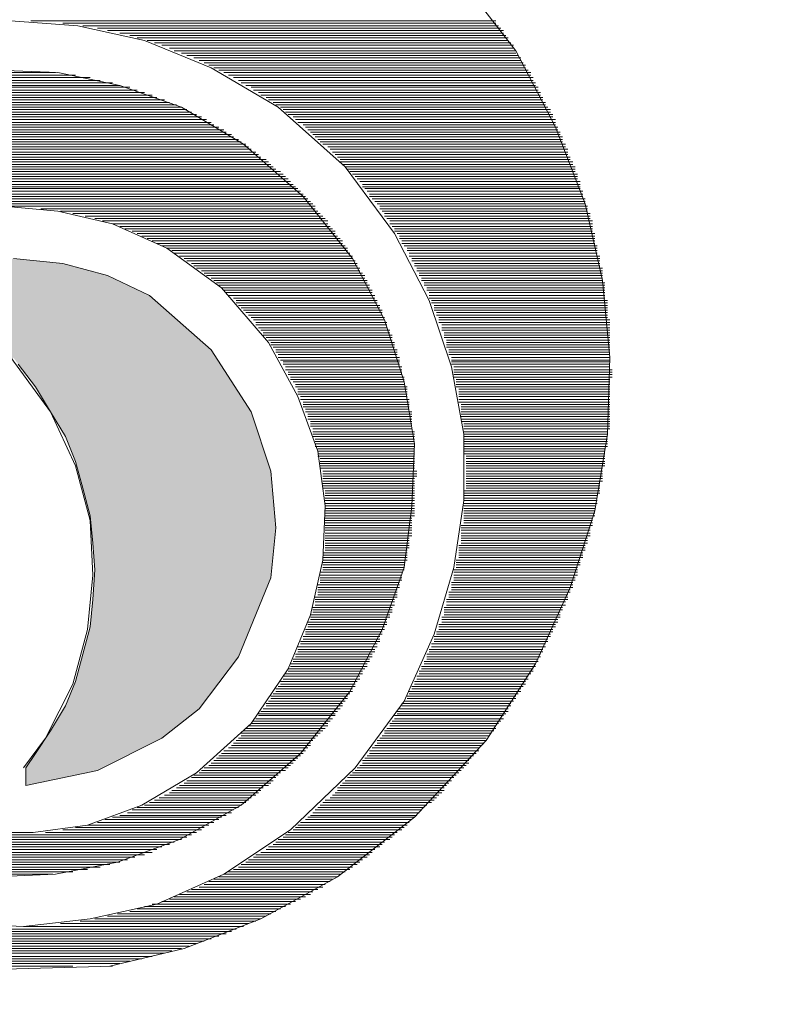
# Model space of a CAD drawing. Header units: centimetres. Extents: x 22052 to 56535, y 76485 to 78519.
# Tile 105 of 235: x 38333 to 38333.885, y 77316.872 to 77318.005. Entities that reach past the tile are written whole.
import ezdxf

# ---------------------------------------------------------------- set-up
doc = ezdxf.new("R2010")
doc.units = ezdxf.units.CM
doc.layers.add('$_urządzenia', color=250, linetype='Continuous')

# ---------------------------------------------------------------- blocks, each defined once
blk = doc.blocks.new('A$C46FA06C3')
at = {"layer": '$_urządzenia'}
blk.add_hatch(color=256, dxfattribs=at).paths.add_polyline_path([(1611.926, 640.8641), (1612.242, 640.714), (1612.7036, 640.3093), (1613.0015, 639.8454), (1613.1493, 639.3998), (1613.1856, 638.9768), (1613.1493, 638.6039), (1612.9082, 638.0128), (1612.6126, 637.6217), (1612.3352, 637.4034), (1611.8532, 637.1624), (1611.3166, 637.0487), (1611.3166, 637.1806), (1611.3894, 637.2897), (1611.5008, 637.458), (1611.594, 637.6444), (1611.6872, 637.8263), (1611.7418, 638.031), (1611.7986, 638.2356), (1611.8168, 638.4402), (1611.835, 638.6631), (1611.8168, 638.8632), (1611.7986, 639.0678), (1611.7418, 639.2724), (1611.6872, 639.4725), (1611.594, 639.659), (1611.5008, 639.8454), (1611.3894, 640.0319), (1611.262, 640.2001), (1611.2052, 640.2501), (1611.1688, 640.2001), (1611.0392, 640.0319), (1610.9278, 639.8454), (1610.8164, 639.659), (1610.7413, 639.4725), (1610.6868, 639.2724), (1610.6322, 639.0678), (1610.6117, 638.8632), (1610.5958, 638.6631), (1610.6117, 638.4402), (1610.6322, 638.2356), (1610.6868, 638.031), (1610.7413, 637.8263), (1610.8164, 637.6444), (1610.9278, 637.458), (1611.0392, 637.2897), (1611.112, 637.1806), (1611.112, 637.0487), (1610.5754, 637.1624), (1610.0956, 637.4034), (1609.8159, 637.6217), (1609.5203, 638.0128), (1609.2793, 638.6039), (1609.2429, 638.9768), (1609.2793, 639.3998), (1609.4271, 639.8454), (1609.725, 640.3093), (1610.1865, 640.714), (1610.5026, 640.8641), (1610.8346, 640.955), (1611.2052, 640.9914), (1611.594, 640.955)])
at = {"layer": '$_urządzenia', "lineweight": 15}
for points in [[(1607.8923, 643.1242), (1607.4467, 642.5467), (1607.1511, 641.9737), (1606.9282, 641.4007), (1606.7986, 640.8277), (1606.7441, 640.2501), (1606.7622, 639.6772), (1606.8555, 639.1042), (1607.0396, 638.5312), (1607.2989, 637.9582), (1607.6695, 637.3852), (1608.2061, 636.8122), (1608.7814, 636.3666), (1609.3543, 636.0528), (1609.9273, 635.83), (1610.4844, 635.6981)], [(1610.6868, 642.7331), (1607.5763, 642.7331)], [(1611.0756, 642.7695), (1607.5967, 642.7695)], [(1610.8346, 642.7513), (1607.5967, 642.7513)], [(1611.2234, 642.7695), (1610.7231, 642.7331), (1610.2252, 642.624), (1609.725, 642.4193), (1609.2247, 642.1237), (1608.7245, 641.6781), (1608.3539, 641.1778), (1608.0947, 640.6776), (1607.9287, 640.1819), (1607.8355, 639.6772), (1607.8355, 639.1815), (1607.9105, 638.6813), (1608.0583, 638.181), (1608.2811, 637.6808), (1608.6495, 637.1806), (1609.1315, 636.7167), (1609.6317, 636.3847), (1610.132, 636.1619), (1610.6322, 636.0528), (1611.1302, 635.9937), (1611.6304, 636.0164)], [(1610.3343, 642.6603), (1607.5217, 642.6603)], [(1610.5026, 642.6967), (1607.5399, 642.6967)], [(1610.4094, 642.6785), (1607.5399, 642.6785)], [(1610.5754, 642.7149), (1607.5581, 642.7149)], [(1610.0956, 642.5876), (1607.4648, 642.5876)], [(1610.1502, 642.6058), (1607.4853, 642.6058)], [(1610.2798, 642.6421), (1607.5035, 642.6421)], [(1610.2047, 642.624), (1607.5035, 642.624)], [(1609.9091, 642.5103), (1607.4285, 642.5103)], [(1610.0024, 642.5467), (1607.4467, 642.5467)], [(1609.9478, 642.5285), (1607.4467, 642.5285)], [(1610.0387, 642.5648), (1607.4648, 642.5648)], [(1609.7432, 642.4375), (1607.3739, 642.4375)], [(1609.7795, 642.4557), (1607.3921, 642.4557)], [(1609.8546, 642.4921), (1607.4103, 642.4921)], [(1609.8159, 642.4739), (1607.4103, 642.4739)], [(1609.6317, 642.3829), (1607.3352, 642.3829)], [(1609.5954, 642.3647), (1607.3352, 642.3647)], [(1609.6681, 642.4011), (1607.3557, 642.4011)], [(1609.7068, 642.4193), (1607.3739, 642.4193)], [(1611.3348, 642.4011), (1610.8732, 642.3829), (1610.4094, 642.2874), (1609.9478, 642.1237), (1609.4839, 641.8463), (1609.0383, 641.4552), (1608.6699, 640.9914), (1608.4289, 640.5321), (1608.2811, 640.0682), (1608.2061, 639.6044), (1608.2243, 639.1406), (1608.2811, 638.6813), (1608.4471, 638.2174), (1608.6881, 637.7536), (1609.0588, 637.2897), (1609.5021, 636.9032), (1609.9637, 636.644), (1610.4276, 636.4757), (1610.8914, 636.3847), (1611.353, 636.3666)], [(1610.7413, 642.3647), (1611.6872, 642.3647)], [(1611.5394, 642.3829), (1610.8914, 642.3829)], [(1609.5021, 642.3056), (1607.2989, 642.3056)], [(1609.4658, 642.2874), (1607.2989, 642.2874)], [(1609.559, 642.3466), (1607.317, 642.3466)], [(1609.5203, 642.3238), (1607.317, 642.3238)], [(1610.4094, 642.2874), (1612.0192, 642.2874)], [(1611.9646, 642.3056), (1610.4639, 642.3056)], [(1610.5572, 642.3238), (1611.8714, 642.3238)], [(1611.7986, 642.3466), (1610.6322, 642.3466)], [(1609.3725, 642.2329), (1607.2625, 642.2329)], [(1609.3543, 642.2147), (1607.2625, 642.2147)], [(1609.4271, 642.2738), (1607.2807, 642.2738)], [(1609.4089, 642.2511), (1607.2807, 642.2511)], [(1610.1683, 642.2147), (1612.2602, 642.2147)], [(1612.2056, 642.2329), (1610.2252, 642.2329)], [(1610.2798, 642.2511), (1612.1488, 642.2511)], [(1612.076, 642.2738), (1610.3343, 642.2738)], [(1609.2611, 642.1601), (1607.2238, 642.1601)], [(1609.2429, 642.1419), (1607.2238, 642.1419)], [(1609.3157, 642.1965), (1607.2443, 642.1965)], [(1609.2975, 642.1783), (1607.2443, 642.1783)], [(1609.9842, 642.1419), (1612.4262, 642.1419)], [(1612.3898, 642.1601), (1610.0387, 642.1601)], [(1610.0751, 642.1783), (1612.3534, 642.1783)], [(1612.2989, 642.1965), (1610.132, 642.1965)], [(1609.1497, 642.0692), (1607.1693, 642.0692)], [(1609.1884, 642.1055), (1607.1874, 642.1055)], [(1609.1702, 642.0874), (1607.1874, 642.0874)], [(1609.2065, 642.1237), (1607.2079, 642.1237)], [(1609.8364, 642.0692), (1612.5945, 642.0692)], [(1612.5558, 642.0874), (1609.8728, 642.0874)], [(1609.9091, 642.1055), (1612.5194, 642.1055)], [(1612.483, 642.1237), (1609.9478, 642.1237)], [(1609.0951, 642.0328), (1607.1511, 642.0328)], [(1609.0769, 642.01), (1607.1511, 642.01)], [(1609.0383, 641.9919), (1607.1511, 641.9919)], [(1609.1133, 642.051), (1607.1693, 642.051)], [(1609.7068, 641.9919), (1612.7241, 641.9919)], [(1612.7036, 642.01), (1609.725, 642.01)], [(1609.7613, 642.0328), (1612.6672, 642.0328)], [(1612.6308, 642.051), (1609.7977, 642.051)], [(1608.9837, 641.9373), (1607.1147, 641.9373)], [(1608.9655, 641.9191), (1607.1147, 641.9191)], [(1609.0201, 641.9737), (1607.1329, 641.9737)], [(1609.0019, 641.9555), (1607.1329, 641.9555)], [(1609.5749, 641.9191), (1612.8537, 641.9191)], [(1612.815, 641.9373), (1609.6135, 641.9373)], [(1609.6317, 641.9555), (1612.7786, 641.9555)], [(1612.7604, 641.9737), (1609.6681, 641.9737)], [(1608.8905, 641.8463), (1607.076, 641.8463)], [(1608.9473, 641.9009), (1607.0965, 641.9009)], [(1608.9269, 641.8827), (1607.0965, 641.8827)], [(1608.911, 641.8645), (1607.0965, 641.8645)], [(1609.4658, 641.8463), (1612.9628, 641.8463)], [(1612.9264, 641.8645), (1609.5021, 641.8645)], [(1609.5203, 641.8827), (1612.9082, 641.8827)], [(1612.8719, 641.9009), (1609.559, 641.9009)], [(1608.8359, 641.81), (1607.0578, 641.81)], [(1608.8177, 641.7872), (1607.0578, 641.7872)], [(1608.7995, 641.769), (1607.0578, 641.769)], [(1608.8541, 641.8281), (1607.076, 641.8281)], [(1609.3725, 641.769), (1613.056, 641.769)], [(1613.0378, 641.7872), (1609.3907, 641.7872)], [(1609.4271, 641.81), (1613.0015, 641.81)], [(1612.981, 641.8281), (1609.4476, 641.8281)], [(1608.7609, 641.7145), (1607.0215, 641.7145)], [(1608.7427, 641.6963), (1607.0215, 641.6963)], [(1608.7814, 641.7508), (1607.0396, 641.7508)], [(1608.7609, 641.7326), (1607.0396, 641.7326)], [(1609.2793, 641.6963), (1613.1493, 641.6963)], [(1613.1311, 641.7145), (1609.2975, 641.7145)], [(1609.3157, 641.7326), (1613.1129, 641.7326)], [(1613.0742, 641.7508), (1609.3543, 641.7508)], [(1608.6699, 641.6235), (1606.9851, 641.6235)], [(1608.7245, 641.6781), (1607.0033, 641.6781)], [(1608.7063, 641.6599), (1607.0033, 641.6599)], [(1608.6881, 641.6417), (1607.0033, 641.6417)], [(1609.1884, 641.6235), (1613.2425, 641.6235)], [(1613.2038, 641.6417), (1609.2065, 641.6417)], [(1609.2429, 641.6599), (1613.1856, 641.6599)], [(1613.1674, 641.6781), (1609.2611, 641.6781)], [(1608.6131, 641.5689), (1606.9646, 641.5689)], [(1608.5949, 641.5462), (1606.9646, 641.5462)], [(1608.6495, 641.6053), (1606.9851, 641.6053)], [(1608.6336, 641.5871), (1606.9851, 641.5871)], [(1609.1133, 641.5462), (1613.3152, 641.5462)], [(1613.297, 641.5689), (1609.1315, 641.5689)], [(1609.1497, 641.5871), (1613.2789, 641.5871)], [(1613.2607, 641.6053), (1609.1702, 641.6053)], [(1608.5585, 641.4962), (1606.9464, 641.4962)], [(1608.5403, 641.4734), (1606.9464, 641.4734)], [(1608.5949, 641.528), (1606.9646, 641.528)], [(1608.5767, 641.5144), (1606.9646, 641.5144)], [(1609.0383, 641.4734), (1613.3903, 641.4734)], [(1613.3721, 641.4962), (1609.0588, 641.4962)], [(1609.0769, 641.5144), (1613.3516, 641.5144)], [(1613.3357, 641.528), (1609.0951, 641.528)], [(1608.5221, 641.4371), (1606.9282, 641.4371)], [(1608.5017, 641.4189), (1606.9282, 641.4189)], [(1608.4835, 641.4007), (1606.9282, 641.4007)], [(1608.5403, 641.4552), (1606.9464, 641.4552)], [(1608.9655, 641.4007), (1613.463, 641.4007)], [(1613.4448, 641.4189), (1608.9837, 641.4189)], [(1609.0019, 641.4371), (1613.4267, 641.4371)], [(1613.4085, 641.4552), (1609.0201, 641.4552)], [(1608.4289, 641.3279), (1606.8919, 641.3279)], [(1608.4653, 641.3825), (1606.91, 641.3825)], [(1608.4653, 641.3643), (1606.91, 641.3643)], [(1608.4471, 641.3461), (1606.91, 641.3461)], [(1611.2802, 641.3825), (1610.8732, 641.3461), (1610.4639, 641.2506), (1610.0569, 641.0687), (1609.6499, 640.7731), (1609.2975, 640.3638), (1609.0769, 639.9591), (1608.9269, 639.5498), (1608.8723, 639.1406), (1608.8905, 638.7358), (1608.9837, 638.3265), (1609.1497, 637.9218), (1609.4271, 637.5125), (1609.8364, 637.1442), (1610.2434, 636.9032), (1610.6504, 636.7531), (1611.0574, 636.6985), (1611.4644, 636.6985)], [(1610.7618, 641.3279), (1608.911, 641.3279)], [(1610.8528, 641.3461), (1608.9269, 641.3461)], [(1613.463, 641.3825), (1608.9473, 641.3825)], [(1611.0005, 641.3643), (1608.9473, 641.3643)], [(1608.3903, 641.2733), (1606.8737, 641.2733)], [(1608.3903, 641.2506), (1606.8737, 641.2506)], [(1608.4289, 641.3097), (1606.8919, 641.3097)], [(1608.4107, 641.2915), (1606.8919, 641.2915)], [(1610.539, 641.2733), (1608.8541, 641.2733)], [(1610.4639, 641.2506), (1608.8541, 641.2506)], [(1610.5958, 641.2915), (1608.8723, 641.2915)], [(1610.6686, 641.3097), (1608.8905, 641.3097)], [(1608.3357, 641.1778), (1606.8555, 641.1778)], [(1608.3721, 641.2324), (1606.8737, 641.2324)], [(1608.3539, 641.2142), (1606.8737, 641.2142)], [(1608.3539, 641.196), (1606.8737, 641.196)], [(1610.3161, 641.196), (1608.7995, 641.196)], [(1610.2798, 641.1778), (1608.7995, 641.1778)], [(1610.373, 641.2142), (1608.8177, 641.2142)], [(1610.4094, 641.2324), (1608.8359, 641.2324)], [(1608.3175, 641.1597), (1606.8555, 641.1597)], [(1608.3175, 641.1415), (1606.8555, 641.1415)], [(1608.2993, 641.1233), (1606.8555, 641.1233)], [(1608.2993, 641.1051), (1606.8555, 641.1051)], [(1610.1683, 641.1233), (1608.7427, 641.1233)], [(1610.132, 641.1051), (1608.7427, 641.1051)], [(1610.2047, 641.1415), (1608.7609, 641.1415)], [(1610.2434, 641.1597), (1608.7814, 641.1597)], [(1608.2811, 641.0869), (1606.8373, 641.0869)], [(1608.2607, 641.0687), (1606.8373, 641.0687)], [(1608.2607, 641.0505), (1606.8373, 641.0505)], [(1608.2447, 641.0323), (1606.8373, 641.0323)], [(1610.0024, 641.0323), (1608.6881, 641.0323)], [(1610.0569, 641.0687), (1608.7063, 641.0687)], [(1610.0206, 641.0505), (1608.7063, 641.0505)], [(1610.0956, 641.0869), (1608.7245, 641.0869)], [(1608.2447, 641.0096), (1606.8191, 641.0096)], [(1608.2243, 640.9914), (1606.8191, 640.9914)], [(1608.2243, 640.9732), (1606.8191, 640.9732)], [(1608.2061, 640.955), (1606.8191, 640.955)], [(1609.8728, 640.955), (1608.6336, 640.955)], [(1609.9091, 640.9732), (1608.6495, 640.9732)], [(1609.9637, 641.0096), (1608.6699, 641.0096)], [(1609.9273, 640.9914), (1608.6699, 640.9914)], [(1611.1688, 640.2001), (1611.0392, 640.0319), (1610.9278, 639.8454), (1610.8164, 639.659), (1610.7413, 639.4725), (1610.6868, 639.2724), (1610.6322, 639.0678), (1610.6117, 638.8632), (1610.5958, 638.6631), (1610.6117, 638.4402), (1610.6322, 638.2356), (1610.6868, 638.031), (1610.7413, 637.8263), (1610.8164, 637.6444), (1610.9278, 637.458), (1611.0392, 637.2897), (1611.112, 637.1806), (1611.112, 637.0487), (1610.5754, 637.1624), (1610.0956, 637.4034), (1609.8159, 637.6217), (1609.5203, 638.0128), (1609.2793, 638.6039), (1609.2429, 638.9768), (1609.2793, 639.3998), (1609.4271, 639.8454), (1609.725, 640.3093), (1610.1865, 640.714), (1610.5026, 640.8641), (1610.8346, 640.955), (1611.2052, 640.9914)], [(1611.2052, 640.9914), (1610.8346, 640.955), (1610.5026, 640.8641), (1610.1865, 640.714), (1609.725, 640.3093), (1609.4271, 639.8454), (1609.2793, 639.3998), (1609.2429, 638.9768), (1609.2793, 638.6039), (1609.5203, 638.0128), (1609.8159, 637.6217), (1610.0956, 637.4034), (1610.5754, 637.1624), (1611.112, 637.0487)], [(1608.1879, 640.9186), (1606.7986, 640.9186)], [(1608.1879, 640.9004), (1606.7986, 640.9004)], [(1608.1697, 640.8823), (1606.7986, 640.8823)], [(1608.2061, 640.9368), (1606.8191, 640.9368)], [(1609.7795, 640.8823), (1608.5949, 640.8823)], [(1609.8364, 640.9186), (1608.6131, 640.9186)], [(1609.7977, 640.9004), (1608.6131, 640.9004)], [(1609.8546, 640.9368), (1608.6336, 640.9368)], [(1608.1333, 640.8095), (1606.7804, 640.8095)], [(1608.1697, 640.8641), (1606.7986, 640.8641)], [(1608.1515, 640.8459), (1606.7986, 640.8459)], [(1608.1515, 640.8277), (1606.7986, 640.8277)], [(1609.7068, 640.8277), (1608.5585, 640.8277)], [(1609.6863, 640.8095), (1608.5585, 640.8095)], [(1609.7613, 640.8641), (1608.5767, 640.8641)], [(1609.725, 640.8459), (1608.5767, 640.8459)], [(1608.1333, 640.7913), (1606.7804, 640.7913)], [(1608.1129, 640.7731), (1606.7804, 640.7731)], [(1608.1129, 640.7549), (1606.7804, 640.7549)], [(1608.0947, 640.7367), (1606.7804, 640.7367)], [(1609.6317, 640.7549), (1608.5221, 640.7549)], [(1609.6135, 640.7367), (1608.5221, 640.7367)], [(1609.6681, 640.7913), (1608.5403, 640.7913)], [(1609.6499, 640.7731), (1608.5403, 640.7731)], [(1608.0765, 640.6776), (1606.7622, 640.6776)], [(1608.0765, 640.6594), (1606.7622, 640.6594)], [(1608.0947, 640.714), (1606.7804, 640.714)], [(1608.0947, 640.6958), (1606.7804, 640.6958)], [(1609.5385, 640.6776), (1608.4835, 640.6776)], [(1609.5385, 640.6594), (1608.4835, 640.6594)], [(1609.5954, 640.714), (1608.5017, 640.714)], [(1609.559, 640.6958), (1608.5017, 640.6958)], [(1608.0583, 640.6412), (1606.7622, 640.6412)], [(1608.0583, 640.623), (1606.7622, 640.623)], [(1608.0583, 640.6049), (1606.7622, 640.6049)], [(1608.0401, 640.5867), (1606.7622, 640.5867)], [(1609.4839, 640.6049), (1608.4471, 640.6049)], [(1609.4658, 640.5867), (1608.4471, 640.5867)], [(1609.5203, 640.6412), (1608.4653, 640.6412)], [(1609.5021, 640.623), (1608.4653, 640.623)], [(1608.0219, 640.5321), (1606.7441, 640.5321)], [(1608.0219, 640.5139), (1606.7441, 640.5139)], [(1608.0401, 640.5685), (1606.7622, 640.5685)], [(1608.0219, 640.5503), (1606.7622, 640.5503)], [(1609.3907, 640.5139), (1608.4107, 640.5139)], [(1609.4271, 640.5503), (1608.4289, 640.5503)], [(1609.4089, 640.5321), (1608.4289, 640.5321)], [(1609.4476, 640.5685), (1608.4471, 640.5685)], [(1608.0015, 640.4957), (1606.7441, 640.4957)], [(1608.0015, 640.473), (1606.7441, 640.473)], [(1608.0015, 640.4548), (1606.7441, 640.4548)], [(1607.9833, 640.4366), (1606.7441, 640.4366)], [(1609.3543, 640.4548), (1608.3903, 640.4548)], [(1609.3362, 640.4366), (1608.3903, 640.4366)], [(1609.3907, 640.4957), (1608.4107, 640.4957)], [(1609.3725, 640.473), (1608.4107, 640.473)], [(1607.9833, 640.4184), (1606.7441, 640.4184)], [(1607.9833, 640.4002), (1606.7441, 640.4002)], [(1607.9651, 640.382), (1606.7441, 640.382)], [(1607.9651, 640.3638), (1606.7441, 640.3638)], [(1609.2793, 640.3638), (1608.3539, 640.3638)], [(1609.3362, 640.4184), (1608.3721, 640.4184)], [(1609.3157, 640.4002), (1608.3721, 640.4002)], [(1609.2975, 640.382), (1608.3721, 640.382)], [(1607.9651, 640.3456), (1606.7441, 640.3456)], [(1607.9651, 640.3275), (1606.7441, 640.3275)], [(1607.9469, 640.3093), (1606.7441, 640.3093)], [(1607.9469, 640.2911), (1606.7441, 640.2911)], [(1609.2429, 640.3093), (1608.3357, 640.3093)], [(1609.2429, 640.2911), (1608.3357, 640.2911)], [(1609.2793, 640.3456), (1608.3539, 640.3456)], [(1609.2611, 640.3275), (1608.3539, 640.3275)], [(1607.9469, 640.2729), (1606.7441, 640.2729)], [(1607.9287, 640.2501), (1606.7441, 640.2501)], [(1607.9287, 640.232), (1606.7441, 640.232)], [(1607.9287, 640.2183), (1606.7441, 640.2183)], [(1609.2247, 640.2501), (1608.3175, 640.2501)], [(1609.2065, 640.232), (1608.3175, 640.232)], [(1609.1884, 640.2183), (1608.3175, 640.2183)], [(1609.2247, 640.2729), (1608.3357, 640.2729)], [(1611.2234, 640.2501), (1610.9278, 639.8454), (1610.7413, 639.4407), (1610.6322, 639.0314), (1610.6117, 638.6221), (1610.6504, 638.2174), (1610.7618, 637.8081), (1610.9642, 637.4034), (1611.1302, 637.1806)], [(1607.9105, 640.1592), (1606.7259, 640.1592)], [(1607.9105, 640.141), (1606.7259, 640.141)], [(1607.9287, 640.2001), (1606.7441, 640.2001)], [(1607.9105, 640.1819), (1606.7441, 640.1819)], [(1609.1702, 640.1819), (1608.2993, 640.1819)], [(1609.1702, 640.1592), (1608.2993, 640.1592)], [(1609.1497, 640.141), (1608.2993, 640.141)], [(1609.1884, 640.2001), (1608.3175, 640.2001)], [(1607.9105, 640.1228), (1606.7259, 640.1228)], [(1607.9105, 640.1046), (1606.7259, 640.1046)], [(1607.8923, 640.0864), (1606.7441, 640.0864)], [(1607.8923, 640.0682), (1606.7441, 640.0682)], [(1609.1315, 640.1046), (1608.2811, 640.1046)], [(1609.1315, 640.0864), (1608.2811, 640.0864)], [(1609.1133, 640.0682), (1608.2811, 640.0682)], [(1609.1497, 640.1228), (1608.2993, 640.1228)], [(1607.8923, 640.0501), (1606.7441, 640.0501)], [(1607.8923, 640.0319), (1606.7441, 640.0319)], [(1607.8741, 640.0137), (1606.7441, 640.0137)], [(1607.8741, 639.9955), (1606.7441, 639.9955)], [(1609.0951, 640.0319), (1608.2607, 640.0319)], [(1609.0769, 640.0137), (1608.2607, 640.0137)], [(1609.0769, 639.9955), (1608.2607, 639.9955)], [(1609.0951, 640.0501), (1608.2811, 640.0501)], [(1607.8741, 639.9773), (1606.7441, 639.9773)], [(1607.8741, 639.9591), (1606.7441, 639.9591)], [(1607.8741, 639.9364), (1606.7441, 639.9364)], [(1607.8741, 639.9182), (1606.7441, 639.9182)], [(1609.0588, 639.9364), (1608.2447, 639.9364)], [(1609.0383, 639.9182), (1608.2447, 639.9182)], [(1609.0769, 639.9773), (1608.2607, 639.9773)], [(1609.0588, 639.9591), (1608.2607, 639.9591)], [(1607.8559, 639.9), (1606.7441, 639.9)], [(1607.8559, 639.8818), (1606.7441, 639.8818)], [(1607.8559, 639.8636), (1606.7441, 639.8636)], [(1607.8559, 639.8454), (1606.7441, 639.8454)], [(1609.0201, 639.8454), (1608.2243, 639.8454)], [(1609.0383, 639.9), (1608.2447, 639.9)], [(1609.0383, 639.8818), (1608.2447, 639.8818)], [(1609.0201, 639.8636), (1608.2447, 639.8636)], [(1607.8559, 639.8272), (1606.7441, 639.8272)], [(1607.8559, 639.809), (1606.7441, 639.809)], [(1607.8559, 639.7908), (1606.7441, 639.7908)], [(1607.8559, 639.7727), (1606.7441, 639.7727)], [(1609.0019, 639.8272), (1608.2243, 639.8272)], [(1609.0019, 639.809), (1608.2243, 639.809)], [(1609.0019, 639.7908), (1608.2243, 639.7908)], [(1608.9837, 639.7727), (1608.2243, 639.7727)], [(1607.8355, 639.7545), (1606.7441, 639.7545)], [(1607.8355, 639.7363), (1606.7441, 639.7363)], [(1607.8355, 639.7181), (1606.7441, 639.7181)], [(1608.9837, 639.7545), (1608.2243, 639.7545)], [(1608.9837, 639.7363), (1608.2243, 639.7363)], [(1608.9655, 639.7181), (1608.2243, 639.7181)], [(1607.8355, 639.6954), (1606.7622, 639.6954)], [(1607.8355, 639.6772), (1606.7622, 639.6772)], [(1607.8355, 639.659), (1606.7622, 639.659)], [(1607.8355, 639.6408), (1606.7622, 639.6408)], [(1608.9655, 639.6954), (1608.2061, 639.6954)], [(1608.9655, 639.6772), (1608.2061, 639.6772)], [(1608.9655, 639.659), (1608.2061, 639.659)], [(1608.9473, 639.6408), (1608.2061, 639.6408)], [(1607.8355, 639.6226), (1606.7622, 639.6226)], [(1607.8355, 639.6044), (1606.7622, 639.6044)], [(1607.8355, 639.5862), (1606.7622, 639.5862)], [(1607.8355, 639.568), (1606.7804, 639.568)], [(1607.8355, 639.5498), (1606.7804, 639.5498)], [(1608.9473, 639.6226), (1608.2061, 639.6226)], [(1608.9473, 639.6044), (1608.2061, 639.6044)], [(1608.9473, 639.5862), (1608.2061, 639.5862)], [(1608.9269, 639.568), (1608.2061, 639.568)], [(1608.9269, 639.5498), (1608.2061, 639.5498)], [(1607.8355, 639.5316), (1606.7804, 639.5316)], [(1607.8173, 639.5134), (1606.7804, 639.5134)], [(1607.8173, 639.4953), (1606.7804, 639.4953)], [(1608.9269, 639.5316), (1608.2061, 639.5316)], [(1608.9269, 639.5134), (1608.2061, 639.5134)], [(1608.911, 639.4953), (1608.2061, 639.4953)], [(1607.8173, 639.4725), (1606.7804, 639.4725)], [(1607.8173, 639.4589), (1606.7804, 639.4589)], [(1607.8173, 639.4407), (1606.7804, 639.4407)], [(1607.8173, 639.4225), (1606.7986, 639.4225)], [(1608.911, 639.4725), (1608.2061, 639.4725)], [(1608.911, 639.4589), (1608.2061, 639.4589)], [(1608.911, 639.4407), (1608.2061, 639.4407)], [(1608.911, 639.4225), (1608.2061, 639.4225)], [(1607.8173, 639.3998), (1606.7986, 639.3998)], [(1607.8173, 639.3816), (1606.7986, 639.3816)], [(1607.8173, 639.3634), (1606.7986, 639.3634)], [(1607.8173, 639.3452), (1606.7986, 639.3452)], [(1608.8905, 639.3998), (1608.1879, 639.3998)], [(1608.8905, 639.3816), (1608.1879, 639.3816)], [(1608.8905, 639.3634), (1608.1879, 639.3634)], [(1608.8905, 639.3452), (1608.2061, 639.3452)], [(1607.8173, 639.327), (1606.7986, 639.327)], [(1607.8173, 639.3088), (1606.8191, 639.3088)], [(1607.8173, 639.2906), (1606.8191, 639.2906)], [(1607.8173, 639.2724), (1606.8191, 639.2724)], [(1608.8905, 639.327), (1608.2061, 639.327)], [(1608.8905, 639.3088), (1608.2061, 639.3088)], [(1608.8905, 639.2906), (1608.2061, 639.2906)], [(1608.8905, 639.2724), (1608.2061, 639.2724)], [(1607.8355, 639.2542), (1606.8191, 639.2542)], [(1607.8355, 639.236), (1606.8191, 639.236)], [(1607.8355, 639.2179), (1606.8373, 639.2179)], [(1607.8355, 639.1997), (1606.8373, 639.1997)], [(1607.8355, 639.1815), (1606.8373, 639.1815)], [(1608.8723, 639.2542), (1608.2061, 639.2542)], [(1608.8723, 639.236), (1608.2061, 639.236)], [(1608.8723, 639.2179), (1608.2061, 639.2179)], [(1608.8723, 639.1997), (1608.2061, 639.1997)], [(1608.8723, 639.1815), (1608.2061, 639.1815)], [(1607.8355, 639.1587), (1606.8373, 639.1587)], [(1607.8355, 639.1406), (1606.8555, 639.1406)], [(1607.8355, 639.1224), (1606.8555, 639.1224)], [(1608.8723, 639.1587), (1608.2061, 639.1587)], [(1608.8723, 639.1406), (1608.2061, 639.1406)], [(1608.8723, 639.1224), (1608.2061, 639.1224)], [(1607.8355, 639.1042), (1606.8555, 639.1042)], [(1607.8355, 639.086), (1606.8555, 639.086)], [(1607.8355, 639.0678), (1606.8555, 639.0678)], [(1607.8355, 639.0496), (1606.8737, 639.0496)], [(1608.8723, 639.1042), (1608.2061, 639.1042)], [(1608.8723, 639.086), (1608.2061, 639.086)], [(1608.8723, 639.0678), (1608.2061, 639.0678)], [(1608.8723, 639.0496), (1608.2243, 639.0496)], [(1607.8355, 639.0314), (1606.8737, 639.0314)], [(1607.8355, 639.0132), (1606.8737, 639.0132)], [(1607.8559, 638.995), (1606.8737, 638.995)], [(1607.8559, 638.9768), (1606.8919, 638.9768)], [(1608.8723, 639.0314), (1608.2243, 639.0314)], [(1608.8723, 639.0132), (1608.2243, 639.0132)], [(1608.8723, 638.995), (1608.2243, 638.995)], [(1608.8723, 638.9768), (1608.2243, 638.9768)], [(1607.8559, 638.9587), (1606.8919, 638.9587)], [(1607.8559, 638.9359), (1606.8919, 638.9359)], [(1607.8559, 638.9177), (1606.8919, 638.9177)], [(1607.8559, 638.8995), (1606.91, 638.8995)], [(1608.8723, 638.9587), (1608.2243, 638.9587)], [(1608.8723, 638.9359), (1608.2243, 638.9359)], [(1608.8723, 638.9177), (1608.2243, 638.9177)], [(1608.8723, 638.8995), (1608.2447, 638.8995)], [(1607.8559, 638.8813), (1606.91, 638.8813)], [(1607.8559, 638.8632), (1606.91, 638.8632)], [(1607.8741, 638.845), (1606.9282, 638.845)], [(1607.8741, 638.8268), (1606.9282, 638.8268)], [(1608.8723, 638.8813), (1608.2447, 638.8813)], [(1608.8723, 638.8632), (1608.2447, 638.8632)], [(1608.8723, 638.845), (1608.2447, 638.845)], [(1608.8723, 638.8268), (1608.2447, 638.8268)], [(1607.8741, 638.8086), (1606.9282, 638.8086)], [(1607.8741, 638.7904), (1606.9464, 638.7904)], [(1607.8741, 638.7722), (1606.9464, 638.7722)], [(1607.8741, 638.754), (1606.9464, 638.754)], [(1608.8723, 638.8086), (1608.2607, 638.8086)], [(1608.8905, 638.7904), (1608.2607, 638.7904)], [(1608.8905, 638.7722), (1608.2607, 638.7722)], [(1608.8905, 638.754), (1608.2607, 638.754)], [(1607.8923, 638.7358), (1606.9646, 638.7358)], [(1607.8923, 638.7176), (1606.9646, 638.7176)], [(1607.8923, 638.6994), (1606.9646, 638.6994)], [(1607.8923, 638.6813), (1606.9851, 638.6813)], [(1608.8905, 638.7358), (1608.2607, 638.7358)], [(1608.8905, 638.7176), (1608.2811, 638.7176)], [(1608.8905, 638.6994), (1608.2811, 638.6994)], [(1608.8905, 638.6813), (1608.2811, 638.6813)], [(1607.9105, 638.6631), (1606.9851, 638.6631)], [(1607.9105, 638.6449), (1606.9851, 638.6449)], [(1607.9105, 638.6221), (1606.9851, 638.6221)], [(1607.9105, 638.6039), (1607.0033, 638.6039)], [(1608.8905, 638.6631), (1608.2811, 638.6631)], [(1608.911, 638.6449), (1608.2993, 638.6449)], [(1608.911, 638.6221), (1608.2993, 638.6221)], [(1608.911, 638.6039), (1608.2993, 638.6039)], [(1607.9105, 638.5858), (1607.0033, 638.5858)], [(1607.9287, 638.5676), (1607.0215, 638.5676)], [(1607.9287, 638.5494), (1607.0215, 638.5494)], [(1607.9287, 638.5312), (1607.0215, 638.5312)], [(1608.911, 638.5858), (1608.2993, 638.5858)], [(1608.911, 638.5676), (1608.3175, 638.5676)], [(1608.9269, 638.5494), (1608.3175, 638.5494)], [(1608.9269, 638.5312), (1608.3175, 638.5312)], [(1607.9287, 638.513), (1607.0396, 638.513)], [(1607.9469, 638.4948), (1607.0396, 638.4948)], [(1607.9469, 638.4766), (1607.0578, 638.4766)], [(1607.9469, 638.4584), (1607.0578, 638.4584)], [(1608.9269, 638.513), (1608.3357, 638.513)], [(1608.9269, 638.4948), (1608.3357, 638.4948)], [(1608.9269, 638.4766), (1608.3357, 638.4766)], [(1608.9473, 638.4584), (1608.3357, 638.4584)], [(1607.9651, 638.4402), (1607.0578, 638.4402)], [(1607.9651, 638.422), (1607.076, 638.422)], [(1607.9651, 638.3993), (1607.076, 638.3993)], [(1607.9833, 638.3811), (1607.0965, 638.3811)], [(1608.9473, 638.4402), (1608.3539, 638.4402)], [(1608.9473, 638.422), (1608.3539, 638.422)], [(1608.9473, 638.3993), (1608.3539, 638.3993)], [(1608.9655, 638.3811), (1608.3721, 638.3811)], [(1607.9833, 638.3629), (1607.0965, 638.3629)], [(1607.9833, 638.3447), (1607.1147, 638.3447)], [(1607.9833, 638.3265), (1607.1147, 638.3265)], [(1608.0015, 638.3084), (1607.1147, 638.3084)], [(1608.9655, 638.3629), (1608.3721, 638.3629)], [(1608.9655, 638.3447), (1608.3721, 638.3447)], [(1608.9837, 638.3265), (1608.3903, 638.3265)], [(1608.9837, 638.3084), (1608.3903, 638.3084)], [(1608.0015, 638.2902), (1607.1329, 638.2902)], [(1608.0015, 638.272), (1607.1329, 638.272)], [(1608.0219, 638.2538), (1607.1511, 638.2538)], [(1608.0219, 638.2356), (1607.1511, 638.2356)], [(1608.9837, 638.2902), (1608.4107, 638.2902)], [(1609.0019, 638.272), (1608.4107, 638.272)], [(1609.0019, 638.2538), (1608.4107, 638.2538)], [(1609.0019, 638.2356), (1608.4289, 638.2356)], [(1608.0219, 638.2174), (1607.1693, 638.2174)], [(1608.0401, 638.1992), (1607.1693, 638.1992)], [(1608.0401, 638.181), (1607.1874, 638.181)], [(1608.0583, 638.1628), (1607.1874, 638.1628)], [(1609.0201, 638.2174), (1608.4289, 638.2174)], [(1609.0201, 638.1992), (1608.4471, 638.1992)], [(1609.0201, 638.181), (1608.4471, 638.181)], [(1609.0383, 638.1628), (1608.4653, 638.1628)], [(1608.0583, 638.1446), (1607.2079, 638.1446)], [(1608.0583, 638.1265), (1607.2079, 638.1265)], [(1608.0765, 638.1083), (1607.2238, 638.1083)], [(1608.0765, 638.0855), (1607.2238, 638.0855)], [(1609.0383, 638.1446), (1608.4653, 638.1446)], [(1609.0588, 638.1265), (1608.4653, 638.1265)], [(1609.0588, 638.1083), (1608.4835, 638.1083)], [(1609.0769, 638.0855), (1608.4835, 638.0855)], [(1608.0947, 638.0673), (1607.2443, 638.0673)], [(1608.0947, 638.0491), (1607.2443, 638.0491)], [(1608.1129, 638.031), (1607.2625, 638.031)], [(1608.1129, 638.0128), (1607.2625, 638.0128)], [(1609.0769, 638.0673), (1608.5017, 638.0673)], [(1609.0769, 638.0491), (1608.5017, 638.0491)], [(1609.0951, 638.031), (1608.5221, 638.031)], [(1609.0951, 638.0128), (1608.5221, 638.0128)], [(1608.1129, 637.9946), (1607.2807, 637.9946)], [(1608.1333, 637.9764), (1607.2807, 637.9764)], [(1608.1333, 637.9582), (1607.2989, 637.9582)], [(1608.1515, 637.94), (1607.2989, 637.94)], [(1609.1133, 637.9946), (1608.5403, 637.9946)], [(1609.1133, 637.9764), (1608.5403, 637.9764)], [(1609.1315, 637.9582), (1608.5585, 637.9582)], [(1609.1315, 637.94), (1608.5585, 637.94)], [(1608.1515, 637.9218), (1607.317, 637.9218)], [(1608.1697, 637.9036), (1607.317, 637.9036)], [(1608.1697, 637.8854), (1607.3352, 637.8854)], [(1608.1879, 637.8672), (1607.3557, 637.8672)], [(1609.1497, 637.9218), (1608.5767, 637.9218)], [(1609.1497, 637.9036), (1608.5949, 637.9036)], [(1609.1702, 637.8854), (1608.5949, 637.8854)], [(1609.1884, 637.8672), (1608.6131, 637.8672)], [(1608.1879, 637.8445), (1607.3557, 637.8445)], [(1608.2061, 637.8263), (1607.3739, 637.8263)], [(1608.2061, 637.8081), (1607.3739, 637.8081)], [(1608.2243, 637.7899), (1607.3921, 637.7899)], [(1609.1884, 637.8445), (1608.6131, 637.8445)], [(1609.2065, 637.8263), (1608.6336, 637.8263)], [(1609.2065, 637.8081), (1608.6495, 637.8081)], [(1609.2247, 637.7899), (1608.6495, 637.7899)], [(1608.2243, 637.7717), (1607.4103, 637.7717)], [(1608.2447, 637.7536), (1607.4103, 637.7536)], [(1608.2447, 637.7354), (1607.4285, 637.7354)], [(1608.2607, 637.7172), (1607.4467, 637.7172)], [(1609.2429, 637.7717), (1608.6699, 637.7717)], [(1609.2429, 637.7536), (1608.6699, 637.7536)], [(1609.2611, 637.7354), (1608.6881, 637.7354)], [(1609.2793, 637.7172), (1608.7063, 637.7172)], [(1608.2607, 637.699), (1607.4467, 637.699)], [(1608.2811, 637.6808), (1607.4648, 637.6808)], [(1608.2993, 637.6626), (1607.4853, 637.6626)], [(1608.2993, 637.6444), (1607.4853, 637.6444)], [(1609.2793, 637.699), (1608.7063, 637.699)], [(1609.2975, 637.6808), (1608.7245, 637.6808)], [(1609.3157, 637.6626), (1608.7427, 637.6626)], [(1609.3157, 637.6444), (1608.7427, 637.6444)], [(1608.3175, 637.6217), (1607.5035, 637.6217)], [(1608.3357, 637.6035), (1607.5035, 637.6035)], [(1608.3357, 637.5853), (1607.5217, 637.5853)], [(1608.3539, 637.5717), (1607.5399, 637.5717)], [(1609.3362, 637.6217), (1608.7609, 637.6217)], [(1609.3543, 637.6035), (1608.7814, 637.6035)], [(1609.3725, 637.5853), (1608.7995, 637.5853)], [(1609.3725, 637.5717), (1608.7995, 637.5717)], [(1608.3539, 637.5489), (1607.5399, 637.5489)], [(1608.3721, 637.5307), (1607.5581, 637.5307)], [(1608.3903, 637.5125), (1607.5763, 637.5125)], [(1608.3903, 637.4943), (1607.5967, 637.4943)], [(1609.3907, 637.5489), (1608.8177, 637.5489)], [(1609.4089, 637.5307), (1608.8359, 637.5307)], [(1609.4271, 637.5125), (1608.8541, 637.5125)], [(1609.4476, 637.4943), (1608.8541, 637.4943)], [(1608.4107, 637.4762), (1607.5967, 637.4762)], [(1608.4289, 637.458), (1607.6126, 637.458)], [(1608.4289, 637.4398), (1607.6331, 637.4398)], [(1608.4471, 637.4216), (1607.6513, 637.4216)], [(1609.4658, 637.4762), (1608.8723, 637.4762)], [(1609.4839, 637.458), (1608.8905, 637.458)], [(1609.5021, 637.4398), (1608.911, 637.4398)], [(1609.5021, 637.4216), (1608.9269, 637.4216)], [(1608.4653, 637.4034), (1607.6695, 637.4034)], [(1608.4835, 637.3852), (1607.6695, 637.3852)], [(1608.4835, 637.367), (1607.6877, 637.367)], [(1608.5017, 637.3488), (1607.7059, 637.3488)], [(1609.5203, 637.4034), (1608.9473, 637.4034)], [(1609.5385, 637.3852), (1608.9655, 637.3852)], [(1609.559, 637.367), (1608.9837, 637.367)], [(1609.5749, 637.3488), (1608.9837, 637.3488)], [(1608.5221, 637.3306), (1607.7241, 637.3306)], [(1608.5403, 637.3079), (1607.7241, 637.3079)], [(1608.5403, 637.2897), (1607.7445, 637.2897)], [(1608.5585, 637.2715), (1607.7627, 637.2715)], [(1609.5954, 637.3306), (1609.0019, 637.3306)], [(1609.6317, 637.3079), (1609.0201, 637.3079)], [(1609.6499, 637.2897), (1609.0383, 637.2897)], [(1609.6681, 637.2715), (1609.0588, 637.2715)], [(1608.5767, 637.2533), (1607.7809, 637.2533)], [(1608.5949, 637.2351), (1607.7991, 637.2351)], [(1608.5949, 637.2169), (1607.7991, 637.2169)], [(1608.6131, 637.1988), (1607.8173, 637.1988)], [(1609.6863, 637.2533), (1609.0769, 637.2533)], [(1609.7068, 637.2351), (1609.0951, 637.2351)], [(1609.725, 637.2169), (1609.1133, 637.2169)], [(1609.7432, 637.1988), (1609.1315, 637.1988)], [(1608.6336, 637.1806), (1607.8355, 637.1806)], [(1608.6495, 637.1624), (1607.8559, 637.1624)], [(1608.6699, 637.1442), (1607.8741, 637.1442)], [(1608.6881, 637.126), (1607.8923, 637.126)], [(1609.7795, 637.1806), (1609.1497, 637.1806)], [(1609.7977, 637.1624), (1609.1702, 637.1624)], [(1609.8159, 637.1442), (1609.2065, 637.1442)], [(1609.8546, 637.126), (1609.2247, 637.126)], [(1611.112, 637.0487), (1611.112, 637.1806)], [(1608.7063, 637.1078), (1607.9105, 637.1078)], [(1608.7245, 637.0851), (1607.9287, 637.0851)], [(1608.7427, 637.0669), (1607.9469, 637.0669)], [(1608.7609, 637.0487), (1607.9651, 637.0487)], [(1609.8728, 637.1078), (1609.2429, 637.1078)], [(1609.9091, 637.0851), (1609.2611, 637.0851)], [(1609.9273, 637.0669), (1609.2793, 637.0669)], [(1609.9637, 637.0487), (1609.2975, 637.0487)], [(1608.7814, 637.0305), (1607.9833, 637.0305)], [(1608.7814, 637.0123), (1607.9833, 637.0123)], [(1608.7995, 636.9941), (1608.0015, 636.9941)], [(1608.8177, 636.9759), (1608.0219, 636.9759)], [(1609.9842, 637.0305), (1609.3362, 637.0305)], [(1610.0206, 637.0123), (1609.3543, 637.0123)], [(1610.0387, 636.9941), (1609.3725, 636.9941)], [(1610.0751, 636.9759), (1609.3907, 636.9759)], [(1608.8359, 636.9577), (1608.0401, 636.9577)], [(1608.8723, 636.9395), (1608.0583, 636.9395)], [(1608.8905, 636.9214), (1608.0765, 636.9214)], [(1608.911, 636.9032), (1608.1129, 636.9032)], [(1610.1138, 636.9577), (1609.4271, 636.9577)], [(1610.1502, 636.9395), (1609.4476, 636.9395)], [(1610.1865, 636.9214), (1609.4658, 636.9214)], [(1610.2252, 636.9032), (1609.5021, 636.9032)], [(1608.9269, 636.885), (1608.1333, 636.885)], [(1608.9473, 636.8668), (1608.1515, 636.8668)], [(1608.9655, 636.844), (1608.1697, 636.844)], [(1608.9837, 636.8259), (1608.1879, 636.8259)], [(1610.2798, 636.885), (1609.5203, 636.885)], [(1610.3161, 636.8668), (1609.559, 636.8668)], [(1610.3525, 636.844), (1609.5749, 636.844)], [(1610.4094, 636.8259), (1609.6135, 636.8259)], [(1609.0019, 636.8122), (1608.2061, 636.8122)], [(1609.0201, 636.794), (1608.2243, 636.794)], [(1609.0588, 636.7713), (1608.2447, 636.7713)], [(1609.0769, 636.7531), (1608.2607, 636.7531)], [(1610.4639, 636.8122), (1609.6499, 636.8122)], [(1610.5208, 636.794), (1609.6681, 636.794)], [(1610.5754, 636.7713), (1609.7068, 636.7713)], [(1610.6504, 636.7531), (1609.7432, 636.7531)], [(1609.0951, 636.7349), (1608.2811, 636.7349)], [(1609.1133, 636.7167), (1608.2993, 636.7167)], [(1609.1497, 636.6985), (1608.3357, 636.6985)], [(1609.1702, 636.6803), (1608.3539, 636.6803)], [(1610.7413, 636.7349), (1609.7795, 636.7349)], [(1610.8346, 636.7167), (1609.7977, 636.7167)], [(1610.9642, 636.6985), (1609.8364, 636.6985)], [(1609.8728, 636.6803), (1612.5558, 636.6803)], [(1609.1884, 636.6621), (1608.3721, 636.6621)], [(1609.2247, 636.644), (1608.3903, 636.644)], [(1609.2429, 636.6258), (1608.4289, 636.6258)], [(1609.2611, 636.6076), (1608.4471, 636.6076)], [(1612.5194, 636.6621), (1609.9091, 636.6621)], [(1609.9478, 636.644), (1612.483, 636.644)], [(1612.4262, 636.6258), (1610.0024, 636.6258)], [(1610.0387, 636.6076), (1612.3898, 636.6076)], [(1609.2975, 636.5894), (1608.4653, 636.5894)], [(1609.3157, 636.5712), (1608.5017, 636.5712)], [(1609.3543, 636.5485), (1608.5221, 636.5485)], [(1609.3907, 636.5303), (1608.5403, 636.5303)], [(1612.3352, 636.5894), (1610.0956, 636.5894)], [(1610.132, 636.5712), (1612.2989, 636.5712)], [(1612.2602, 636.5485), (1610.1683, 636.5485)], [(1610.2252, 636.5303), (1612.1875, 636.5303)], [(1609.4089, 636.5121), (1608.5585, 636.5121)], [(1609.4476, 636.4939), (1608.5949, 636.4939)], [(1609.4658, 636.4757), (1608.6131, 636.4757)], [(1609.5021, 636.4575), (1608.6336, 636.4575)], [(1612.1306, 636.5121), (1610.298, 636.5121)], [(1610.3525, 636.4939), (1612.076, 636.4939)], [(1612.0192, 636.4757), (1610.4094, 636.4757)], [(1610.4844, 636.4575), (1611.9464, 636.4575)], [(1609.5203, 636.4393), (1608.6699, 636.4393)], [(1609.559, 636.4211), (1608.6881, 636.4211)], [(1609.5954, 636.4029), (1608.7245, 636.4029)], [(1609.6317, 636.3847), (1608.7609, 636.3847)], [(1611.8532, 636.4393), (1610.5572, 636.4393)], [(1610.6504, 636.4211), (1611.7782, 636.4211)], [(1611.6668, 636.4029), (1610.7618, 636.4029)], [(1610.9096, 636.3847), (1611.5212, 636.3847)], [(1609.6681, 636.3666), (1608.7814, 636.3666)], [(1609.7068, 636.3484), (1608.8177, 636.3484)], [(1609.7432, 636.3302), (1608.8359, 636.3302)], [(1609.7795, 636.3074), (1608.8723, 636.3074)], [(1609.8159, 636.2893), (1608.8905, 636.2893)], [(1609.8728, 636.2711), (1608.9269, 636.2711)], [(1609.9091, 636.2529), (1608.9655, 636.2529)], [(1609.9637, 636.2347), (1608.9837, 636.2347)], [(1610.0024, 636.2165), (1609.0201, 636.2165)], [(1610.0387, 636.1983), (1609.0588, 636.1983)], [(1610.0956, 636.1801), (1609.0951, 636.1801)], [(1610.1683, 636.1619), (1609.1315, 636.1619)], [(1610.2252, 636.1437), (1609.1702, 636.1437)], [(1610.2798, 636.1255), (1609.2065, 636.1255)], [(1610.3343, 636.1073), (1609.2429, 636.1073)], [(1610.4276, 636.0892), (1609.2793, 636.0892)], [(1610.5026, 636.071), (1609.3157, 636.071)], [(1610.5958, 636.0528), (1609.3543, 636.0528)], [(1610.705, 636.0346), (1609.3907, 636.0346)], [(1610.8528, 636.0164), (1609.4476, 636.0164)], [(1611.1302, 635.9937), (1609.4839, 635.9937)], [(1609.5385, 635.9755), (1612.89, 635.9755)], [(1612.8537, 635.9573), (1609.5749, 635.9573)], [(1609.6135, 635.9391), (1612.815, 635.9391)], [(1612.7604, 635.9209), (1609.6681, 635.9209)], [(1609.725, 635.9027), (1612.7036, 635.9027)], [(1612.649, 635.8845), (1609.7795, 635.8845)], [(1609.8364, 635.8663), (1612.5945, 635.8663)], [(1612.5376, 635.8481), (1609.8909, 635.8481)], [(1609.9478, 635.83), (1612.483, 635.83)], [(1612.408, 635.8118), (1610.0206, 635.8118)], [(1610.0751, 635.7936), (1612.3534, 635.7936)], [(1612.2602, 635.7708), (1610.1683, 635.7708)], [(1610.2434, 635.7526), (1612.1875, 635.7526)], [(1612.0942, 635.7345), (1610.3343, 635.7345)], [(1610.4094, 635.7163), (1612.0192, 635.7163)], [(1610.4639, 635.6981), (1611.7236, 635.6617)], [(1611.9101, 635.6981), (1610.7618, 635.6981)]]:
    blk.add_lwpolyline(points, dxfattribs=at)
at = {"layer": '$_urządzenia'}
blk.add_ellipse((1631.9883, 636.2206), major_axis=(-38, 0), ratio=0.328293, dxfattribs=at)

msp = doc.modelspace()

# ---------------------------------------------------------------- block references
at = {"xscale": -0.1538463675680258, "yscale": 0.1538463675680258, "zscale": 0.1538463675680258}
msp.add_blockref('A$C46FA06C3', (38580.8711, 77219.116), dxfattribs=at)

doc.saveas('drawing.dxf')
